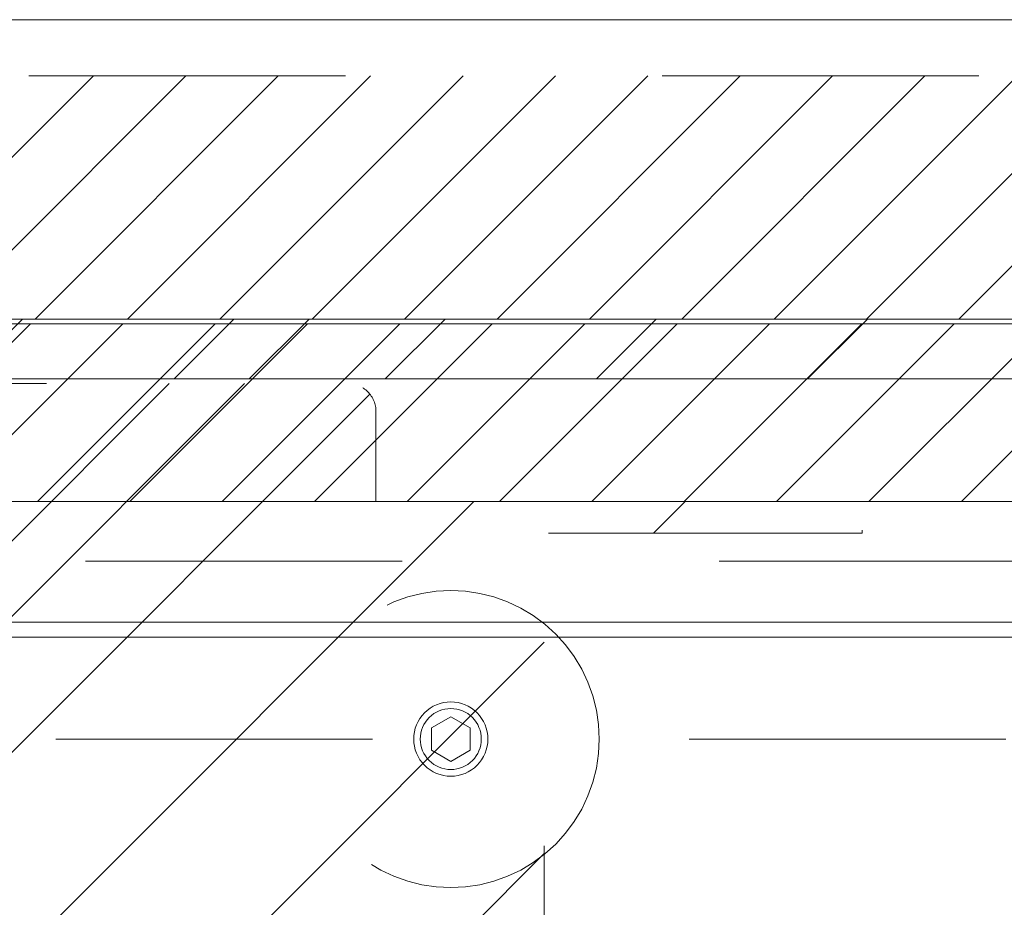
# Model space of a CAD drawing. Header units: inches. Extents: x -467 to -292, y -214 to 28.
# Tile 53 of 81: x -372.2 to -368.05, y 24 to 27.74. Entities that reach past the tile are written whole.
import ezdxf

# ---------------------------------------------------------------- set-up
doc = ezdxf.new("R2010")
doc.units = ezdxf.units.IN
doc.header["$LTSCALE"] = 32
doc.header["$MEASUREMENT"] = 0
doc.linetypes.add('Dash Style-1', pattern=[0.083328, 0.041656, -0.041672])
for name, color, linetype, lineweight in [('DashLine', 7, 'Dash Style-1', 13), ('DashLineFill', 7, 'Dash Style-1', 13), ('Drawing', 7, 'Continuous', 18), ('Metal-Black', 7, 'Continuous', 18), ('None', 7, 'Continuous', 18), ('SolidLine', 7, 'Continuous', 15), ('Wood_1-H', 7, 'Continuous', 13)]:
    doc.layers.add(name, color=color, linetype=linetype, lineweight=lineweight)
doc.layers.add('Electrical', color=1, linetype='Dash Style-1', lineweight=15, true_color=0xff0000)
pattern_1 = [(45, (0, 0), (-0.3333333, -0.7222222), [])]
pattern_2 = [(45, (0, 0), (-1.613016, 1.935715), []), (45, (-1.0608, 1.0608), (-0.472346, 0.4167613), [])]

# ---------------------------------------------------------------- blocks, each defined once
blk = doc.blocks.new('Group-1')
at = {"layer": 'Electrical', "linetype": 'Continuous', "lineweight": 5, "true_color": 0xdd0000}
h = blk.add_hatch(dxfattribs=at)
h.set_pattern_fill('ElectricalHatch', color=12, style=0, pattern_type=2)
h.set_pattern_definition(pattern_1)
h.paths.add_polyline_path([(41.9685, 0), (65.9843, 0), (65.9843, -1.0236), (41.9685, -1.0236)])
at = {"layer": 'Electrical', "flags": 128}
blk.add_lwpolyline([(41.9685, 0), (65.9843, 0), (65.9843, -1.0236), (41.9685, -1.0236)], close=True, dxfattribs=at)
blk = doc.blocks.new('Group-4')
at = {"layer": 'SolidLine', "flags": 128}
blk.add_lwpolyline([(0, 0.2362), (72, 0.2362), (72, -2.3622), (0, -2.3622)], close=True, dxfattribs=at)
at = {"layer": 'None'}
blk.add_blockref('Group-1', (0, 0), dxfattribs=at)
blk = doc.blocks.new('SL Wall Panel (2D)')
at = {"layer": 'None'}
blk.add_blockref('Group-4', (0, 0), dxfattribs=at)
at = {"layer": 'Drawing', "color": 0, "flags": 1}
for tag in ['Tag', 'Catalog', 'Option1', 'Option2', 'Option3', 'Option4', 'Option5', 'Option6', 'Option7', 'Option8', 'Option9', 'Option10', 'Option11', 'Option12', 'Custom', 'FinishGroup', 'Discount', 'Item2', 'Item3', 'Item6', 'Item8', 'Item9', 'Item10', 'Item12', 'Item13', 'Item16', 'Item18', 'Item19', 'Item20', 'Item21', 'Item22', 'Item23', 'Item24', 'Item25', 'Item1', 'Item4', 'Item5', 'Item7', 'Item11', 'Item14', 'Item15', 'Item17']:
    blk.add_attdef(tag, (-106.6243, -200.0709), '', height=0.00709, dxfattribs=at)
blk = doc.blocks.new('Group-11')
at = {"layer": 'DashLineFill', "linetype": 'Continuous', "lineweight": 13}
h = blk.add_hatch(dxfattribs=at)
h.set_pattern_fill('Steel', color=253, style=0, pattern_type=2)
h.set_pattern_definition(pattern_2)
h.paths.add_polyline_path([(12, -12), (47.9843, -12), (47.9843, -12.252), (12, -12.252)])
at = {"layer": 'DashLineFill', "flags": 128}
blk.add_lwpolyline([(12, -12), (47.9843, -12), (47.9843, -12.252), (12, -12.252)], close=True, dxfattribs=at)
at = {"layer": 'SolidLine', "flags": 128}
blk.add_lwpolyline([(12, -12.252), (47.9843, -12.252), (47.9843, -13.2756), (12, -13.2756)], close=True, dxfattribs=at)
blk = doc.blocks.new('Group-12')
at = {"layer": 'None'}
blk.add_blockref('Group-11', (0, 0), dxfattribs=at)
blk = doc.blocks.new('SL Wall Tile (2D)-3')
at = {"layer": 'None'}
blk.add_blockref('Group-12', (0, 0), dxfattribs=at)
at = {"layer": 'Drawing', "color": 0, "flags": 1}
for tag in ['Tag', 'Catalog', 'Option1', 'Option2', 'Option3', 'Option4', 'Option5', 'Option6', 'Option7', 'Option8', 'Option9', 'Option10', 'Option11', 'Option12', 'Custom', 'FinishGroup', 'Discount', 'Item2', 'Item3', 'Item6', 'Item8', 'Item9', 'Item10', 'Item12', 'Item13', 'Item16', 'Item18', 'Item19', 'Item20', 'Item21', 'Item22', 'Item23', 'Item24', 'Item25', 'Item1', 'Item4', 'Item5', 'Item7', 'Item11', 'Item14', 'Item15', 'Item17']:
    blk.add_attdef(tag, (-46.6853, -175.5068), '', height=0.00709, dxfattribs=at)
blk = doc.blocks.new('Group-15')
at = {"layer": 'DashLineFill', "linetype": 'Continuous', "lineweight": 13}
h = blk.add_hatch(dxfattribs=at)
h.set_pattern_fill('Steel', color=253, style=0, pattern_type=2)
h.set_pattern_definition(pattern_2)
h.paths.add_polyline_path([(12, -12), (47.9843, -12), (47.9843, -12.252), (12, -12.252)])
at = {"layer": 'DashLineFill', "flags": 128}
blk.add_lwpolyline([(12, -12), (47.9843, -12), (47.9843, -12.252), (12, -12.252)], close=True, dxfattribs=at)
at = {"layer": 'SolidLine', "flags": 128}
blk.add_lwpolyline([(12, -12.252), (47.9843, -12.252), (47.9843, -13.2756), (12, -13.2756)], close=True, dxfattribs=at)
blk = doc.blocks.new('Group-16')
at = {"layer": 'None'}
blk.add_blockref('Group-15', (0, 0), dxfattribs=at)
blk = doc.blocks.new('SL Wall Tile (2D)-5')
at = {"layer": 'None'}
blk.add_blockref('Group-16', (0, 0), dxfattribs=at)
at = {"layer": 'Drawing', "color": 0, "flags": 1}
for tag in ['Tag', 'Catalog', 'Option1', 'Option2', 'Option3', 'Option4', 'Option5', 'Option6', 'Option7', 'Option8', 'Option9', 'Option10', 'Option11', 'Option12', 'Custom', 'FinishGroup', 'Discount', 'Item2', 'Item3', 'Item6', 'Item8', 'Item9', 'Item10', 'Item12', 'Item13', 'Item16', 'Item18', 'Item19', 'Item20', 'Item21', 'Item22', 'Item23', 'Item24', 'Item25', 'Item1', 'Item4', 'Item5', 'Item7', 'Item11', 'Item14', 'Item15', 'Item17']:
    blk.add_attdef(tag, (-46.6853, -160.5068), '', height=0.00709, dxfattribs=at)
blk = doc.blocks.new('Group-19')
at = {"layer": 'DashLineFill', "linetype": 'Continuous', "lineweight": 13}
h = blk.add_hatch(dxfattribs=at)
h.set_pattern_fill('Steel', color=253, style=0, pattern_type=2)
h.set_pattern_definition(pattern_2)
h.paths.add_polyline_path([(12, -12), (47.9843, -12), (47.9843, -12.252), (12, -12.252)])
at = {"layer": 'DashLineFill', "flags": 128}
blk.add_lwpolyline([(12, -12), (47.9843, -12), (47.9843, -12.252), (12, -12.252)], close=True, dxfattribs=at)
at = {"layer": 'SolidLine', "flags": 128}
blk.add_lwpolyline([(12, -12.252), (47.9843, -12.252), (47.9843, -13.2756), (12, -13.2756)], close=True, dxfattribs=at)
blk = doc.blocks.new('Group-20')
at = {"layer": 'None'}
blk.add_blockref('Group-19', (0, 0), dxfattribs=at)
blk = doc.blocks.new('SL Wall Tile (2D)-7')
at = {"layer": 'None'}
blk.add_blockref('Group-20', (0, 0), dxfattribs=at)
at = {"layer": 'Drawing', "color": 0, "flags": 1}
for tag in ['Tag', 'Catalog', 'Option1', 'Option2', 'Option3', 'Option4', 'Option5', 'Option6', 'Option7', 'Option8', 'Option9', 'Option10', 'Option11', 'Option12', 'Custom', 'FinishGroup', 'Discount', 'Item2', 'Item3', 'Item6', 'Item8', 'Item9', 'Item10', 'Item12', 'Item13', 'Item16', 'Item18', 'Item19', 'Item20', 'Item21', 'Item22', 'Item23', 'Item24', 'Item25', 'Item1', 'Item4', 'Item5', 'Item7', 'Item11', 'Item14', 'Item15', 'Item17']:
    blk.add_attdef(tag, (-46.6853, -145.5068), '', height=0.00709, dxfattribs=at)
blk = doc.blocks.new('Group-25')
at = {"layer": 'DashLineFill', "linetype": 'Continuous', "lineweight": 13}
h = blk.add_hatch(dxfattribs=at)
h.set_pattern_fill('Steel', color=253, style=0, pattern_type=2)
h.set_pattern_definition(pattern_2)
h.paths.add_polyline_path([(12, -12), (119.9528, -12), (119.9528, -12.252), (12, -12.252)])
at = {"layer": 'DashLine', "flags": 128}
blk.add_lwpolyline([(119.4114, -13.7677), (12.5217, -13.7677), (12.5217, -13.5315), (12.7579, -13.5315), (12.7579, -13.0197), (119.1752, -13.0197), (119.1752, -13.5315), (119.4114, -13.5315)], close=True, dxfattribs=at)
at = {"layer": 'DashLineFill', "flags": 128}
blk.add_lwpolyline([(12, -12), (119.9528, -12), (119.9528, -12.252), (12, -12.252)], close=True, dxfattribs=at)
at = {"layer": 'SolidLine', "flags": 128}
blk.add_lwpolyline([(12, -12.252), (119.9528, -12.252), (119.9528, -25.5591), (12, -25.5591)], close=True, dxfattribs=at)
blk = doc.blocks.new('Group-26')
at = {"layer": 'None'}
blk.add_blockref('Group-25', (0, 0), dxfattribs=at)
blk = doc.blocks.new('SL Overhead (2D)')
at = {"layer": 'None'}
blk.add_blockref('Group-26', (0, 0), dxfattribs=at)
at = {"layer": 'Drawing', "color": 0, "flags": 1}
for tag in ['Tag', 'Catalog', 'Option1', 'Option2', 'Option3', 'Option4', 'Option5', 'Option6', 'Option7', 'Option8', 'Option9', 'Option10', 'Option11', 'Option12', 'Custom', 'FinishGroup', 'Discount', 'Item2', 'Item3', 'Item6', 'Item8', 'Item9', 'Item10', 'Item12', 'Item13', 'Item16', 'Item18', 'Item19', 'Item20', 'Item21', 'Item22', 'Item23', 'Item24', 'Item25', 'Item1', 'Item4', 'Item5', 'Item7', 'Item11', 'Item14', 'Item15', 'Item17']:
    blk.add_attdef(tag, (-82.6696, -130.5265), '', height=0.00709, dxfattribs=at)
blk = doc.blocks.new('1BP8DW-Leveler (2D)')
at = {"layer": 'DashLine', "flags": 128}
for points in [[(0.625, 0), (0.622, -0.0613), (0.613, -0.1219), (0.5981, -0.1814), (0.5774, -0.2392), (0.5512, -0.2946), (0.5197, -0.3472), (0.4831, -0.3965), (0.4419, -0.4419), (0.3965, -0.4831), (0.3472, -0.5197), (0.2946, -0.5512), (0.2392, -0.5774), (0.1814, -0.5981), (0.1219, -0.613), (0.0613, -0.622), (0, -0.625), (-0.0613, -0.622), (-0.1219, -0.613), (-0.1814, -0.5981), (-0.2392, -0.5774), (-0.2946, -0.5512), (-0.3472, -0.5197), (-0.3965, -0.4831), (-0.4419, -0.4419), (-0.4831, -0.3965), (-0.5197, -0.3472), (-0.5512, -0.2946), (-0.5774, -0.2392), (-0.5981, -0.1814), (-0.613, -0.1219), (-0.622, -0.0613), (-0.625, 0), (-0.622, 0.0613), (-0.613, 0.1219), (-0.5981, 0.1814), (-0.5774, 0.2392), (-0.5512, 0.2946), (-0.5197, 0.3472), (-0.4831, 0.3965), (-0.4419, 0.4419), (-0.3965, 0.4831), (-0.3472, 0.5197), (-0.2946, 0.5512), (-0.2392, 0.5774), (-0.1814, 0.5981), (-0.1219, 0.613), (-0.0613, 0.622), (0, 0.625), (0.0613, 0.622), (0.1219, 0.613), (0.1814, 0.5981), (0.2392, 0.5774), (0.2946, 0.5512), (0.3472, 0.5197), (0.3965, 0.4831), (0.4419, 0.4419), (0.4831, 0.3965), (0.5197, 0.3472), (0.5512, 0.2946), (0.5774, 0.2392), (0.5981, 0.1814), (0.613, 0.1219), (0.622, 0.0613)], [(0, 0.1562), (0.0153, 0.1555), (0.0305, 0.1532), (0.0454, 0.1495), (0.0598, 0.1444), (0.0737, 0.1378), (0.0868, 0.1299), (0.0991, 0.1208), (0.1105, 0.1105), (0.1208, 0.0991), (0.1299, 0.0868), (0.1378, 0.0737), (0.1444, 0.0598), (0.1495, 0.0454), (0.1532, 0.0305), (0.1555, 0.0153), (0.1562, 0), (0.1555, -0.0153), (0.1532, -0.0305), (0.1495, -0.0454), (0.1444, -0.0598), (0.1378, -0.0737), (0.1299, -0.0868), (0.1208, -0.0991), (0.1105, -0.1105), (0.0991, -0.1208), (0.0868, -0.1299), (0.0737, -0.1378), (0.0598, -0.1444), (0.0454, -0.1495), (0.0305, -0.1532), (0.0153, -0.1555), (0, -0.1562), (-0.0153, -0.1555), (-0.0305, -0.1532), (-0.0454, -0.1495), (-0.0598, -0.1444), (-0.0737, -0.1378), (-0.0868, -0.1299), (-0.0991, -0.1208), (-0.1105, -0.1105), (-0.1208, -0.0991), (-0.1299, -0.0868), (-0.1378, -0.0737), (-0.1444, -0.0598), (-0.1495, -0.0454), (-0.1532, -0.0305), (-0.1555, -0.0153), (-0.1562, 0), (-0.1555, 0.0153), (-0.1532, 0.0305), (-0.1495, 0.0454), (-0.1444, 0.0598), (-0.1378, 0.0737), (-0.1299, 0.0868), (-0.1208, 0.0991), (-0.1105, 0.1105), (-0.0991, 0.1208), (-0.0868, 0.1299), (-0.0737, 0.1378), (-0.0598, 0.1444), (-0.0454, 0.1495), (-0.0305, 0.1532), (-0.0153, 0.1555)], [(0, 0.0937), (-0.0812, 0.0469), (-0.0812, -0.0469), (0, -0.0938), (0.0812, -0.0469), (0.0812, 0.0469)]]:
    blk.add_lwpolyline(points, close=True, dxfattribs=at)
blk = doc.blocks.new('1BRPX6-Util_Bkt_Sm-N (2D)')
at = {"layer": 'DashLineFill', "linetype": 'Continuous', "lineweight": 13}
h = blk.add_hatch(dxfattribs=at)
h.set_pattern_fill('Steel', color=253, style=0, pattern_type=2)
h.set_pattern_definition(pattern_2)
edge = h.paths.add_edge_path()
edge.add_line((-4.4685, 4.4134), (-3.1299, 4.4134))
edge.add_line((-3.1299, 4.4134), (-3.1299, -1.8543))
edge.add_line((-3.1299, -1.8543), (-4.4685, -1.8543))
edge.add_line((-4.4685, -1.8543), (-4.4685, -1.9882))
edge.add_line((-4.4685, -1.9882), (-2.4213, -1.9882))
edge.add_line((-2.4213, -1.9882), (-2.4213, -2.3661))
edge.add_arc((-2.3031, -2.3661), 0.1181, 180, 270)
edge.add_line((-2.3031, -2.4843), (2.3031, -2.4843))
edge.add_arc((2.3031, -2.3661), 0.1181, 270, 360)
edge.add_line((2.4213, -2.3661), (2.4213, -1.9882))
edge.add_line((2.4213, -1.9882), (4.4685, -1.9882))
edge.add_line((4.4685, -1.9882), (4.4685, -1.8543))
edge.add_line((4.4685, -1.8543), (3.1299, -1.8543))
edge.add_line((3.1299, -1.8543), (3.1299, 4.4134))
edge.add_line((3.1299, 4.4134), (4.4685, 4.4134))
edge.add_line((4.4685, 4.4134), (4.4685, 4.5472))
edge.add_line((4.4685, 4.5472), (2.4213, 4.5472))
edge.add_line((2.4213, 4.5472), (2.4213, 4.9252))
edge.add_arc((2.3031, 4.9252), 0.1181, 0, 90)
edge.add_line((2.3031, 5.0433), (-2.3031, 5.0433))
edge.add_arc((-2.3031, 4.9252), 0.1181, 90, 180)
edge.add_line((-2.4213, 4.9252), (-2.4213, 4.5472))
edge.add_line((-2.4213, 4.5472), (-4.4685, 4.5472))
edge.add_line((-4.4685, 4.5472), (-4.4685, 4.4134))
at = {"layer": 'DashLineFill', "flags": 128}
blk.add_lwpolyline([(-4.4685, 4.4134), (-3.1299, 4.4134), (-3.1299, -1.8543), (-4.4685, -1.8543), (-4.4685, -1.9882), (-2.4213, -1.9882), (-2.4213, -2.3661, 0.414214), (-2.3031, -2.4843), (2.3031, -2.4843, 0.414214), (2.4213, -2.3661), (2.4213, -1.9882), (4.4685, -1.9882), (4.4685, -1.8543), (3.1299, -1.8543), (3.1299, 4.4134), (4.4685, 4.4134), (4.4685, 4.5472), (2.4213, 4.5472), (2.4213, 4.9252, 0.414214), (2.3031, 5.0433), (-2.3031, 5.0433, 0.414214), (-2.4213, 4.9252), (-2.4213, 4.5472), (-4.4685, 4.5472)], format="xyb", close=True, dxfattribs=at)
at = {"layer": 'SolidLine', "flags": 128}
blk.add_lwpolyline([(2.7362, 3.4187), (2.7236, 3.4194), (2.7112, 3.4212), (2.6989, 3.4243), (2.687, 3.4285), (2.6756, 3.4339), (2.6648, 3.4404), (2.6547, 3.4479), (2.6454, 3.4564), (2.6369, 3.4657), (2.6294, 3.4759), (2.6229, 3.4867), (2.6175, 3.4981), (2.6133, 3.5099), (2.6102, 3.5222), (2.6083, 3.5346), (2.6077, 3.5472), (2.6083, 3.5598), (2.6102, 3.5723), (2.6133, 3.5845), (2.6175, 3.5964), (2.6229, 3.6078), (2.6294, 3.6186), (2.6369, 3.6288), (2.6454, 3.6381), (2.6547, 3.6466), (2.6648, 3.6541), (2.6756, 3.6606), (2.687, 3.666), (2.6989, 3.6702), (2.7112, 3.6733), (2.7236, 3.6751), (2.7362, 3.6757), (2.7488, 3.6751), (2.7613, 3.6733), (2.7735, 3.6702), (2.7854, 3.666), (2.7968, 3.6606), (2.8076, 3.6541), (2.8177, 3.6466), (2.8271, 3.6381), (2.8356, 3.6288), (2.8431, 3.6186), (2.8495, 3.6078), (2.8549, 3.5964), (2.8592, 3.5845), (2.8623, 3.5723), (2.8641, 3.5598), (2.8647, 3.5472), (2.8641, 3.5346), (2.8623, 3.5222), (2.8592, 3.5099), (2.8549, 3.4981), (2.8495, 3.4867), (2.8431, 3.4759), (2.8356, 3.4657), (2.8271, 3.4564), (2.8177, 3.4479), (2.8076, 3.4404), (2.7968, 3.4339), (2.7854, 3.4285), (2.7735, 3.4243), (2.7613, 3.4212), (2.7488, 3.4194)], close=True, dxfattribs=at)
at = {"layer": 'Metal-Black', "color": 7}
blk.add_blockref('1BP8DW-Leveler (2D)', (2.7362, 3.5472), dxfattribs=at)
blk = doc.blocks.new('Group-54')
at = {"layer": 'Electrical', "linetype": 'Continuous', "lineweight": 5, "true_color": 0xdd0000}
h = blk.add_hatch(dxfattribs=at)
h.set_pattern_fill('ElectricalHatch', color=12, style=0, pattern_type=2)
h.set_pattern_definition(pattern_1)
h.paths.add_polyline_path([(18.0315, -0.0197), (48.0249, -0.0197), (48.0249, -0.7677), (18.0315, -0.7677)])
at = {"layer": 'Electrical', "flags": 128}
blk.add_lwpolyline([(18.0315, -0.0197), (48.0249, -0.0197), (48.0249, -0.7677), (18.0315, -0.7677)], close=True, dxfattribs=at)
at = {"layer": 'SolidLine', "flags": 128}
for points in [[(12.7559, -0.0197), (71.2205, -0.0197), (71.2205, -0.7677), (12.7559, -0.7677)], [(12.7559, -0.7677), (71.2205, -0.7677), (71.2205, -8.0512), (12.7559, -8.0512)]]:
    blk.add_lwpolyline(points, close=True, dxfattribs=at)
at = {"layer": 'Wood_1-H', "color": 7}
blk.add_blockref('1BRPX6-Util_Bkt_Sm-N (2D)', (21.0236, -5.315), dxfattribs=at)
blk = doc.blocks.new('Group-90')
at = {"layer": 'None'}
blk.add_blockref('Group-54', (0, 0), dxfattribs=at)
blk = doc.blocks.new('SL Runoff Utility L Desk2 (2D)')
at = {"layer": 'None'}
blk.add_blockref('Group-90', (0, 0), dxfattribs=at)
at = {"layer": 'Drawing', "color": 0, "flags": 1}
for tag in ['Tag', 'Catalog', 'Option1', 'Option2', 'Option3', 'Option4', 'Option5', 'Option6', 'Option7', 'Option8', 'Option9', 'Option10', 'Option11', 'Option12', 'Custom', 'FinishGroup', 'Discount', 'Item2', 'Item3', 'Item6', 'Item9', 'Item10', 'Item12', 'Item13', 'Item16', 'Item19', 'Item20', 'Item21', 'Item22', 'Item23', 'Item24', 'Item25', 'Item8', 'Item18', 'Item1', 'Item4', 'Item5', 'Item7', 'Item11', 'Item14', 'Item15', 'Item17']:
    blk.add_attdef(tag, (-39.5672, -45.141), '', height=0.00709, dxfattribs=at)

msp = doc.modelspace()

# ---------------------------------------------------------------- block references
at = {"layer": 'Drawing'}
for name, p in [('SL Wall Panel (2D)', (-430.1289, 27.5)), ('SL Overhead (2D)', (-442.1289, 38.4764)), ('SL Wall Tile (2D)-3', (-406.1446, 38.4764)), ('SL Wall Tile (2D)-5', (-406.1446, 38.4764)), ('SL Wall Tile (2D)-7', (-406.1446, 38.4764))]:
    msp.add_blockref(name, p, dxfattribs=at)

# ---------------------------------------------------------------- next in the draw order: block references
msp.add_blockref('SL Runoff Utility L Desk2 (2D)', (-394.1446, 26.4764), dxfattribs=at)

doc.saveas('drawing.dxf')
